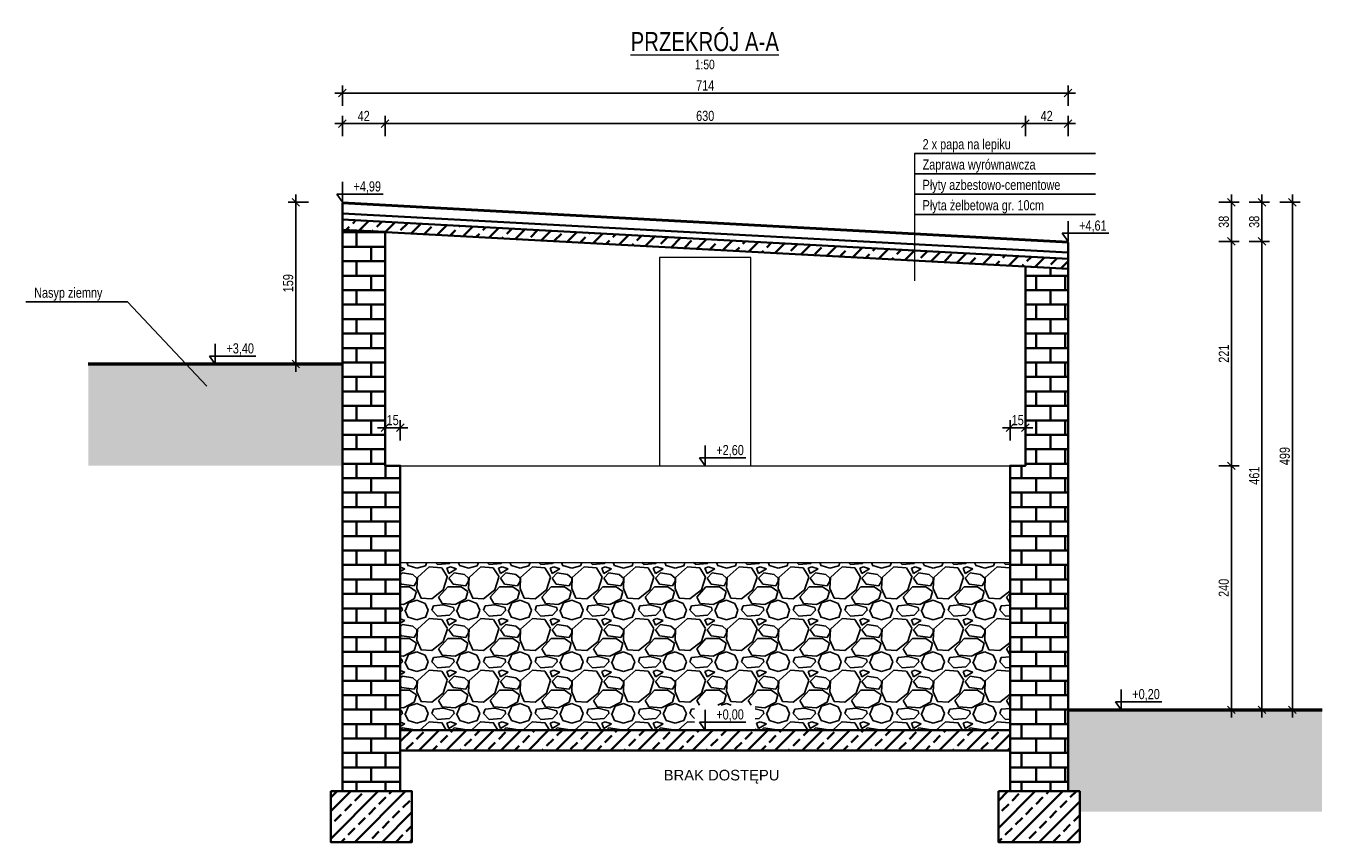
# Model space of a CAD drawing. Header units: centimetres. Extents: x 502252 to 521735, y 143877 to 163494.
# Tile 1 of 10: x 505381 to 506657, y 152436 to 153238. Entities that reach past the tile are written whole.
import ezdxf
from ezdxf.enums import TextEntityAlignment as Align

# ---------------------------------------------------------------- set-up
doc = ezdxf.new("R2010")
doc.units = ezdxf.units.CM
doc.header["$LTSCALE"] = 100
for name, color, linetype, lineweight in [('0.50', 3, 'Continuous', 50), ('00RamTab-T', 2, 'Continuous', 35), ('1_Widoki', 1, 'Continuous', 18), ('1_Ściany przekrój', 2, 'Continuous', 35), ('2_Stolarka', 6, 'Continuous', 18), ('3_Opisy', 4, 'Continuous', 15), ('4_Wymiary', 1, 'Continuous', 13), ('9_Pomocnicze', 9, 'Continuous', 9)]:
    doc.layers.add(name, color=color, linetype=linetype, lineweight=lineweight)
doc.layers.add('07_Kreskowanie', color=9, linetype='Continuous')
doc.styles.add('CDMSTYLE', font='CDMSIMPL', dxfattribs={"width": 0.8, "bigfont": 'CDMBIGPL'})
doc.dimstyles.new('CDM-CM50CM', dxfattribs={"dimscale": 5, "dimtxt": 2, "dimasz": 1.5, "dimexe": 1.5, "dimexo": 0, "dimgap": 0.5, "dimtad": 1, "dimdec": 0, "dimrnd": 0.1, "dimzin": 9, "dimtxsty": 'CDMSTYLE', "dimblk": 'OBLIQUE', "dimcen": 2.5, "dimdle": 1.5, "dimclrd": 9, "dimclre": 9, "dimadec": 1, "dimazin": 2, "dimtfac": 1, "dimtdec": 0, "dimtix": 1, "dimtmove": 1, "dimatfit": 3, "dimldrblk": 'DOT', "dimfxlon": 1, "dimtvp": 1, "dimtolj": 1, "dimtzin": 0, "dimlwd": 25, "dimlwe": 25, "dimarcsym": 0})

# ---------------------------------------------------------------- blocks, each defined once
blk = doc.blocks.new('_OBLIQUE')
at = {"color": 0, "linetype": 'ByBlock'}
blk.add_line((-0.5, -0.5), (0.5, 0.5), dxfattribs=at)
blk = doc.blocks.new('*D6588')
at = {"layer": '4_Wymiary', "color": 9, "lineweight": 25}
for p, q in [((505734.8, 152830.6), (505734.8, 152850.6)), ((505749.8, 152830.6), (505749.8, 152850.6)), ((505727.3, 152843.1), (505757.3, 152843.1)), ((505734.8, 152843.1), (505727.3, 152843.1)), ((505749.8, 152843.1), (505757.3, 152843.1))]:
    blk.add_line(p, q, dxfattribs=at)
at = {"layer": 'Defpoints', "color": 0}
for p in [(505749.8, 152843.1), (505734.8, 152825), (505749.8, 152805.7)]:
    blk.add_point(p, dxfattribs=at)
at = {"layer": '4_Wymiary', "color": 9, "linetype": 'ByBlock', "lineweight": 25, "xscale": 7.5, "yscale": 7.5, "zscale": 7.5}
blk.add_blockref('_OBLIQUE', (505734.8, 152843.1), dxfattribs=at)
at = {"layer": '4_Wymiary', "color": 9, "linetype": 'ByBlock', "lineweight": 25, "xscale": 7.5, "yscale": 7.5, "zscale": 7.5, "rotation": 180}
blk.add_blockref('_OBLIQUE', (505749.8, 152843.1), dxfattribs=at)
at = {"layer": '4_Wymiary', "color": 0, "insert": (505742.3, 152850.6), "char_height": 10, "attachment_point": 5, "style": 'CDMSTYLE'}
blk.add_mtext('\\A1;15', dxfattribs=at)
blk = doc.blocks.new('_DOT')
at = {"color": 0, "linetype": 'ByBlock'}
blk.add_line((-0.5, 0), (-1, 0), dxfattribs=at)
at = {"color": 0, "linetype": 'ByBlock', "const_width": 0.5}
blk.add_lwpolyline([(-0.25, 0, 1), (0.25, 0, 1)], format="xyb", close=True, dxfattribs=at)
blk = doc.blocks.new('*D6589')
at = {"layer": '4_Wymiary', "color": 9, "lineweight": 25}
for p, q in [((506349.8, 152830.6), (506349.8, 152850.6)), ((506364.8, 152830.6), (506364.8, 152850.6)), ((506342.3, 152843.1), (506372.3, 152843.1)), ((506349.8, 152843.1), (506342.3, 152843.1)), ((506364.8, 152843.1), (506372.3, 152843.1))]:
    blk.add_line(p, q, dxfattribs=at)
at = {"layer": 'Defpoints', "color": 0}
for p in [(506364.8, 152843.1), (506349.8, 152805.7), (506364.8, 152805.7)]:
    blk.add_point(p, dxfattribs=at)
at = {"layer": '4_Wymiary', "color": 9, "linetype": 'ByBlock', "lineweight": 25, "xscale": 7.5, "yscale": 7.5, "zscale": 7.5}
blk.add_blockref('_OBLIQUE', (506349.8, 152843.1), dxfattribs=at)
at = {"layer": '4_Wymiary', "color": 9, "linetype": 'ByBlock', "lineweight": 25, "xscale": 7.5, "yscale": 7.5, "zscale": 7.5, "rotation": 180}
blk.add_blockref('_OBLIQUE', (506364.8, 152843.1), dxfattribs=at)
at = {"layer": '4_Wymiary', "color": 0, "insert": (506357.3, 152850.6), "char_height": 10, "attachment_point": 5, "style": 'CDMSTYLE'}
blk.add_mtext('\\A1;15', dxfattribs=at)
blk = doc.blocks.new('*D6590')
at = {"layer": '4_Wymiary', "color": 9, "lineweight": 25}
for p, q in [((505692.8, 153129.8), (505692.8, 153149.8)), ((505734.8, 153129.8), (505734.8, 153149.8)), ((505685.3, 153142.3), (505742.3, 153142.3))]:
    blk.add_line(p, q, dxfattribs=at)
at = {"layer": 'Defpoints', "color": 0}
for p in [(505734.8, 153142.3), (505692.8, 152937.9), (505734.8, 152937.9)]:
    blk.add_point(p, dxfattribs=at)
at = {"layer": '4_Wymiary', "color": 9, "linetype": 'ByBlock', "lineweight": 25, "xscale": 7.5, "yscale": 7.5, "zscale": 7.5, "rotation": 180}
blk.add_blockref('_OBLIQUE', (505692.8, 153142.3), dxfattribs=at)
at = {"layer": '4_Wymiary', "color": 9, "linetype": 'ByBlock', "lineweight": 25, "xscale": 7.5, "yscale": 7.5, "zscale": 7.5}
blk.add_blockref('_OBLIQUE', (505734.8, 153142.3), dxfattribs=at)
at = {"layer": '4_Wymiary', "color": 0, "insert": (505713.8, 153149.8), "char_height": 10, "attachment_point": 5, "style": 'CDMSTYLE'}
blk.add_mtext('\\A1;42', dxfattribs=at)
blk = doc.blocks.new('*D6591')
at = {"layer": '4_Wymiary', "color": 9, "lineweight": 25}
for p, q in [((505734.8, 153129.8), (505734.8, 153149.8)), ((506364.8, 153129.8), (506364.8, 153149.8)), ((505727.3, 153142.3), (506372.3, 153142.3))]:
    blk.add_line(p, q, dxfattribs=at)
at = {"layer": 'Defpoints', "color": 0}
for p in [(506364.8, 153142.3), (505734.8, 152937.9), (506364.8, 152937.9)]:
    blk.add_point(p, dxfattribs=at)
at = {"layer": '4_Wymiary', "color": 9, "linetype": 'ByBlock', "lineweight": 25, "xscale": 7.5, "yscale": 7.5, "zscale": 7.5, "rotation": 180}
blk.add_blockref('_OBLIQUE', (505734.8, 153142.3), dxfattribs=at)
at = {"layer": '4_Wymiary', "color": 9, "linetype": 'ByBlock', "lineweight": 25, "xscale": 7.5, "yscale": 7.5, "zscale": 7.5}
blk.add_blockref('_OBLIQUE', (506364.8, 153142.3), dxfattribs=at)
at = {"layer": '4_Wymiary', "color": 0, "insert": (506049.8, 153149.8), "char_height": 10, "attachment_point": 5, "style": 'CDMSTYLE'}
blk.add_mtext('\\A1;630', dxfattribs=at)
blk = doc.blocks.new('*D6592')
at = {"layer": '4_Wymiary', "color": 9, "lineweight": 25}
for p, q in [((506364.8, 153129.8), (506364.8, 153149.8)), ((506406.8, 153129.8), (506406.8, 153149.8)), ((506357.3, 153142.3), (506414.3, 153142.3))]:
    blk.add_line(p, q, dxfattribs=at)
at = {"layer": 'Defpoints', "color": 0}
for p in [(506406.8, 153142.3), (506364.8, 152936.3), (506406.8, 152936.3)]:
    blk.add_point(p, dxfattribs=at)
at = {"layer": '4_Wymiary', "color": 9, "linetype": 'ByBlock', "lineweight": 25, "xscale": 7.5, "yscale": 7.5, "zscale": 7.5, "rotation": 180}
blk.add_blockref('_OBLIQUE', (506364.8, 153142.3), dxfattribs=at)
at = {"layer": '4_Wymiary', "color": 9, "linetype": 'ByBlock', "lineweight": 25, "xscale": 7.5, "yscale": 7.5, "zscale": 7.5}
blk.add_blockref('_OBLIQUE', (506406.8, 153142.3), dxfattribs=at)
at = {"layer": '4_Wymiary', "color": 0, "insert": (506385.8, 153149.8), "char_height": 10, "attachment_point": 5, "style": 'CDMSTYLE'}
blk.add_mtext('\\A1;42', dxfattribs=at)
blk = doc.blocks.new('*D6593')
at = {"layer": '4_Wymiary', "color": 9, "lineweight": 25}
for p, q in [((506414.3, 153172.3), (505685.3, 153172.3)), ((505692.8, 153159.8), (505692.8, 153179.8)), ((506406.8, 153159.8), (506406.8, 153179.8))]:
    blk.add_line(p, q, dxfattribs=at)
at = {"layer": 'Defpoints', "color": 0}
for p in [(505692.8, 153172.3), (505692.8, 152936.3), (506406.8, 152936.3)]:
    blk.add_point(p, dxfattribs=at)
at = {"layer": '4_Wymiary', "color": 9, "linetype": 'ByBlock', "lineweight": 25, "xscale": 7.5, "yscale": 7.5, "zscale": 7.5, "rotation": 180}
blk.add_blockref('_OBLIQUE', (505692.8, 153172.3), dxfattribs=at)
at = {"layer": '4_Wymiary', "color": 9, "linetype": 'ByBlock', "lineweight": 25, "xscale": 7.5, "yscale": 7.5, "zscale": 7.5}
blk.add_blockref('_OBLIQUE', (506406.8, 153172.3), dxfattribs=at)
at = {"layer": '4_Wymiary', "color": 0, "insert": (506049.8, 153179.8), "char_height": 10, "attachment_point": 5, "style": 'CDMSTYLE'}
blk.add_mtext('\\A1;714', dxfattribs=at)
blk = doc.blocks.new('*D6594')
at = {"layer": '4_Wymiary', "color": 9, "lineweight": 25}
for p, q in [((506597.6, 152558.2), (506597.6, 153033.9)), ((506585.1, 153026.4), (506605.1, 153026.4)), ((506585.1, 152565.7), (506605.1, 152565.7))]:
    blk.add_line(p, q, dxfattribs=at)
at = {"layer": 'Defpoints', "color": 0}
for p in [(506406.8, 153026.4), (506597.6, 153026.4), (506406.8, 152565.7)]:
    blk.add_point(p, dxfattribs=at)
at = {"layer": '4_Wymiary', "color": 9, "linetype": 'ByBlock', "lineweight": 25, "xscale": 7.5, "yscale": 7.5, "zscale": 7.5}
for p, rotation in [((506597.6, 153026.4), 90), ((506597.6, 152565.7), 270)]:
    blk.add_blockref('_OBLIQUE', p, dxfattribs=dict(at, rotation=rotation))
at = {"layer": '4_Wymiary', "color": 0, "insert": (506590.1, 152796), "char_height": 10, "attachment_point": 5, "rotation": 90, "style": 'CDMSTYLE'}
blk.add_mtext('\\A1;461', dxfattribs=at)
blk = doc.blocks.new('*D6595')
at = {"layer": '4_Wymiary', "color": 9, "lineweight": 25}
for p, q in [((506597.6, 153018.9), (506597.6, 153072.4)), ((506585.1, 153064.9), (506605.1, 153064.9)), ((506585.1, 153026.4), (506605.1, 153026.4))]:
    blk.add_line(p, q, dxfattribs=at)
at = {"layer": 'Defpoints', "color": 0}
for p in [(505692.8, 153064.9), (506597.6, 153064.9), (506406.8, 153026.4)]:
    blk.add_point(p, dxfattribs=at)
at = {"layer": '4_Wymiary', "color": 9, "linetype": 'ByBlock', "lineweight": 25, "xscale": 7.5, "yscale": 7.5, "zscale": 7.5}
for p, rotation in [((506597.6, 153064.9), 90), ((506597.6, 153026.4), 270)]:
    blk.add_blockref('_OBLIQUE', p, dxfattribs=dict(at, rotation=rotation))
at = {"layer": '4_Wymiary', "color": 0, "insert": (506590.1, 153045.7), "char_height": 10, "attachment_point": 5, "rotation": 90, "style": 'CDMSTYLE'}
blk.add_mtext('\\A1;\\A1;38', dxfattribs=at)
blk = doc.blocks.new('*D6596')
at = {"layer": '4_Wymiary', "color": 9, "lineweight": 25}
for p, q in [((506627.6, 153072.4), (506627.6, 152558.2)), ((506615.1, 153064.9), (506635.1, 153064.9)), ((506615.1, 152565.7), (506635.1, 152565.7))]:
    blk.add_line(p, q, dxfattribs=at)
at = {"layer": 'Defpoints', "color": 0}
for p in [(505692.8, 153064.9), (506406.8, 152565.7), (506627.6, 152565.7)]:
    blk.add_point(p, dxfattribs=at)
at = {"layer": '4_Wymiary', "color": 9, "linetype": 'ByBlock', "lineweight": 25, "xscale": 7.5, "yscale": 7.5, "zscale": 7.5}
for p, rotation in [((506627.6, 153064.9), 90), ((506627.6, 152565.7), 270)]:
    blk.add_blockref('_OBLIQUE', p, dxfattribs=dict(at, rotation=rotation))
at = {"layer": '4_Wymiary', "color": 0, "insert": (506620.1, 152815.3), "char_height": 10, "attachment_point": 5, "rotation": 90, "style": 'CDMSTYLE'}
blk.add_mtext('\\A1;499', dxfattribs=at)
blk = doc.blocks.new('*D6597')
at = {"layer": '4_Wymiary', "color": 9, "lineweight": 25}
for p, q in [((505647, 153072.4), (505647, 152898.2)), ((505659.5, 153064.9), (505639.5, 153064.9)), ((505659.5, 152905.7), (505639.5, 152905.7))]:
    blk.add_line(p, q, dxfattribs=at)
at = {"layer": 'Defpoints', "color": 0}
for p in [(505692.8, 153064.9), (505647, 152905.7), (505692.8, 152905.7)]:
    blk.add_point(p, dxfattribs=at)
at = {"layer": '4_Wymiary', "color": 9, "linetype": 'ByBlock', "lineweight": 25, "xscale": 7.5, "yscale": 7.5, "zscale": 7.5}
for p, rotation in [((505647, 153064.9), 90), ((505647, 152905.7), 270)]:
    blk.add_blockref('_OBLIQUE', p, dxfattribs=dict(at, rotation=rotation))
at = {"layer": '4_Wymiary', "color": 0, "insert": (505639.5, 152985.3), "char_height": 10, "attachment_point": 5, "rotation": 90, "style": 'CDMSTYLE'}
blk.add_mtext('\\A1;159', dxfattribs=at)
blk = doc.blocks.new('*D6598')
at = {"layer": '4_Wymiary', "color": 9, "lineweight": 25}
for p, q in [((506567.6, 152558.2), (506567.6, 152813.2)), ((506555.1, 152805.7), (506575.1, 152805.7)), ((506555.1, 152565.7), (506575.1, 152565.7))]:
    blk.add_line(p, q, dxfattribs=at)
at = {"layer": 'Defpoints', "color": 0}
for p in [(506364.8, 152805.7), (506567.6, 152805.7), (506406.8, 152565.7)]:
    blk.add_point(p, dxfattribs=at)
at = {"layer": '4_Wymiary', "color": 9, "linetype": 'ByBlock', "lineweight": 25, "xscale": 7.5, "yscale": 7.5, "zscale": 7.5}
for p, rotation in [((506567.6, 152805.7), 90), ((506567.6, 152565.7), 270)]:
    blk.add_blockref('_OBLIQUE', p, dxfattribs=dict(at, rotation=rotation))
at = {"layer": '4_Wymiary', "color": 0, "insert": (506560.1, 152685.7), "char_height": 10, "attachment_point": 5, "rotation": 90, "style": 'CDMSTYLE'}
blk.add_mtext('\\A1;240', dxfattribs=at)
blk = doc.blocks.new('*D6599')
at = {"layer": '4_Wymiary', "color": 9, "lineweight": 25}
for p, q in [((506567.6, 152798.2), (506567.6, 153033.9)), ((506555.1, 153026.4), (506575.1, 153026.4)), ((506555.1, 152805.7), (506575.1, 152805.7))]:
    blk.add_line(p, q, dxfattribs=at)
at = {"layer": 'Defpoints', "color": 0}
for p in [(506406.8, 153026.4), (506567.6, 153026.4), (506364.8, 152805.7)]:
    blk.add_point(p, dxfattribs=at)
at = {"layer": '4_Wymiary', "color": 9, "linetype": 'ByBlock', "lineweight": 25, "xscale": 7.5, "yscale": 7.5, "zscale": 7.5}
for p, rotation in [((506567.6, 153026.4), 90), ((506567.6, 152805.7), 270)]:
    blk.add_blockref('_OBLIQUE', p, dxfattribs=dict(at, rotation=rotation))
at = {"layer": '4_Wymiary', "color": 0, "insert": (506560.1, 152916), "char_height": 10, "attachment_point": 5, "rotation": 90, "style": 'CDMSTYLE'}
blk.add_mtext('\\A1;221', dxfattribs=at)
blk = doc.blocks.new('*D6600')
at = {"layer": '4_Wymiary', "color": 9, "lineweight": 25}
for p, q in [((506567.6, 153018.9), (506567.6, 153072.4)), ((506555.1, 153064.9), (506575.1, 153064.9)), ((506555.1, 153026.4), (506575.1, 153026.4))]:
    blk.add_line(p, q, dxfattribs=at)
at = {"layer": 'Defpoints', "color": 0}
for p in [(505692.8, 153064.9), (506567.6, 153064.9), (506406.8, 153026.4)]:
    blk.add_point(p, dxfattribs=at)
at = {"layer": '4_Wymiary', "color": 9, "linetype": 'ByBlock', "lineweight": 25, "xscale": 7.5, "yscale": 7.5, "zscale": 7.5}
for p, rotation in [((506567.6, 153064.9), 90), ((506567.6, 153026.4), 270)]:
    blk.add_blockref('_OBLIQUE', p, dxfattribs=dict(at, rotation=rotation))
at = {"layer": '4_Wymiary', "color": 0, "insert": (506560.1, 153045.7), "char_height": 10, "attachment_point": 5, "rotation": 90, "style": 'CDMSTYLE'}
blk.add_mtext('\\A1;\\A1;38', dxfattribs=at)

msp = doc.modelspace()

# ---------------------------------------------------------------- hatches: boundary and pattern name
at = {"layer": '07_Kreskowanie', "transparency": 33554687}
h = msp.add_hatch(dxfattribs=at)
h.set_pattern_fill('GRAVEL', color=9, scale=2)
h.set_pattern_definition([(228.0127875, (-11697.2552, -4359.3267), (-406.400000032, -457.199999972), [6.834429, -676.609673]), (184.969741, (-11701.8272, -4364.4067), (609.599999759, 50.800002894), [11.7280944, -1161.080978]), (132.5104471, (-11713.5112, -4365.4227), (508.000000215, -558.799999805), [8.2696304, -818.694456]), (267.273689, (-11733.3232, -4378.1227), (50.800000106, 1015.999999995), [10.6800904, -1057.3287485]), (292.8336542, (-11733.8312, -4388.7907), (-254.000000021, 609.599999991), [10.472674, -1036.796155]), (357.273689, (-11729.7672, -4398.4427), (-1015.999999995, 50.800000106), [10.6800904, -1057.3287485]), (37.69424047, (-11719.0992, -4398.9507), (-660.399999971, -508.000000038), [14.123873, -1398.2623063]), (72.25532837, (-11707.9232, -4390.3147), (355.6000000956, 1117.5999999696), [13.3343904, -1320.105132]), (121.4295656, (-11703.8592, -4377.6147), (-406.400000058, 660.399999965), [10.71626, -1060.910914]), (175.2363583, (-11709.447, -4368.4707), (558.799999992, -50.800000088), [12.2342656, -599.478739]), (222.3974378, (-11721.6392, -4367.4547), (-609.5999999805, -558.8000000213), [15.8215584, -1566.3354502]), (138.8140748, (-11683.031, -4378.6307), (-355.59999998, 304.800000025), [5.400091, -534.6113165]), (171.4692344, (-11687.0952, -4375.0747), (660.400000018, -101.599999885), [10.2736396, -1017.09278]), (225, (-11697.255, -4373.55), (-7e-15, -50.8), [7.184187, -64.657862]), (203.1985905, (-11700.811, -4367.455), (254.00000001, 101.59999998), [3.8688264, -383.0124474]), (291.8014095, (-11704.367, -4368.979), (-50.80000001, 152.4), [5.4713124, -268.09506]), (30.9637565, (-11702.335, -4374.059), (152.4, 101.6), [8.886393, -287.325963]), (161.5650512, (-11694.715, -4369.487), (101.6, -50.8), [6.425743, -154.2179623]), (16.38954033, (-11733.8312, -4368.9787), (508, 152.4), [9.00176, -891.1765335]), (70.34617594, (-11725.1952, -4366.4387), (-203.200000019, -558.799999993), [7.551979, -747.6443136]), (293.1985905, (-11694.715, -4359.327), (-101.59999998, 254.00000001), [7.737602, -379.143672]), (343.6104597, (-11691.6672, -4366.4387), (-508.00000001, 152.399999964), [9.00176, -891.1765335]), (339.4439548, (-11733.831, -4400.4747), (-254, 101.6), [8.680704, -425.3546863]), (294.7751406, (-11725.7032, -4403.5227), (-254.000000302, 558.799999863), [7.2734424, -720.0718676]), (66.8014095, (-11694.207, -4410.127), (101.59999998, 254.00000001), [7.737602, -379.143672]), (17.35402464, (-11691.1592, -4403.0147), (-660.399999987, -203.200000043), [8.515655, -843.0475196]), (69.4439548, (-11719.099, -4410.1267), (-101.6, -254), [4.340352, -429.6950383]), (101.3099325, (-11697.255, -4410.127), (-50.8, 203.2), [2.590292, -256.4398993]), (165.9637565, (-11697.763, -4407.587), (152.4, -50.8), [10.472674, -198.981092]), (186.00900596, (-11707.9232, -4405.0467), (507.999999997, 50.800000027), [9.70534, -960.8272973]), (303.6900675, (-11702.335, -4378.63), (-50.8, 101.6), [7.3264776, -175.835527]), (353.1572266, (-11698.2712, -4384.7267), (863.600000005, -101.599999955), [12.791135, -1266.3201813]), (60.9453959, (-11685.571, -4386.2507), (-203.200000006, -355.599999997), [5.230165, -517.7878464]), (90, (-11683.03, -4381.68), (-50.8, 50.8), [3.048, -47.752]), (120.25643716, (-11708.9392, -4403.5227), (203.199999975, -355.600000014), [7.057339, -698.6788155]), (48.0127875, (-11712.4952, -4397.4267), (406.400000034, 457.19999997), [13.6688576, -669.775244]), (0, (-11703.35, -4387.267), (50.8, 50.8), [13.208, -37.592]), (325.3048465, (-11690.1432, -4387.2667), (508.000000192, -355.599999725), [8.032191, -795.1863345]), (254.0546041, (-11683.539, -4391.839), (-50.8, -203.2), [7.3965816, -362.433001]), (207.64597536, (-11685.5712, -4398.9507), (-965.2000000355, -507.999999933), [12.042902, -1192.2492885]), (175.42607874, (-11696.2392, -4404.5387), (-660.4, 50.8), [12.740589, -1261.316929])])
h.paths.add_polyline_path([(506039.4, 152570.2), (506039.4, 152545.7), (505749.8, 152545.7), (505749.8, 152710.7), (506349.8, 152710.7), (506349.8, 152545.7), (506099.1, 152545.7), (506099.1, 152570.2)])
at = {"layer": '1_Ściany przekrój', "transparency": 33554687}
h = msp.add_hatch(dxfattribs=at)
h.set_pattern_fill('ANSI33', color=9, scale=3)
h.set_pattern_definition([(45, (10585.523, 4802.48), (-13.4703842, 13.4703842), []), (45, (10598.993, 4802.48), (-13.4703842, 13.4703842), [9.525, -4.7625])])
h.paths.add_polyline_path([(506255.7, 153007.6), (506406.8, 152999.4), (506406.8, 153009.4), (506255.7, 153017.6)])
h.paths.add_polyline_path([(505692.8, 153047.9), (505692.8, 153037.9), (506255.7, 153007.6), (506255.7, 153017.6)])
h = msp.add_hatch(dxfattribs=at)
h.set_pattern_fill('AR-B816', color=9, scale=0.07)
h.set_pattern_definition([(0, (-11733.831, -4410.127), (0, 14.224), []), (90, (-11733.831, -4410.127), (-14.224, 14.224), [14.224, -14.224])])
h.paths.add_polyline_path([(505749.8, 152545.7), (505749.8, 152710.7), (505749.8, 152805.7), (505734.8, 152805.7), (505734.8, 153035.7), (505692.8, 153037.9), (505692.8, 152905.7), (505692.8, 152805.7), (505692.8, 152485.7), (505749.8, 152485.7), (505749.8, 152525.7)])
h.paths.add_polyline_path([(506349.8, 152485.7), (506406.8, 152485.7), (506406.8, 152565.7), (506406.8, 152999.4), (506364.8, 153001.7), (506364.8, 152805.7), (506349.8, 152805.7), (506349.8, 152710.7), (506349.8, 152545.7), (506349.8, 152525.7)])
h = msp.add_hatch(dxfattribs=at)
h.set_pattern_fill('ANSI33', color=9, scale=3)
h.set_pattern_definition([(45, (-1148.308, 392.354), (-13.4703842, 13.4703842), []), (45, (-1134.838, 392.354), (-13.4703842, 13.4703842), [9.525, -4.7625])])
h.paths.add_polyline_path([(506349.8, 152545.7), (505749.8, 152545.7), (505749.8, 152525.7), (506349.8, 152525.7)])
h.paths.add_polyline_path([(506418.3, 152485.7), (506406.8, 152485.7), (506349.8, 152485.7), (506338.3, 152485.7), (506338.3, 152435.7), (506418.3, 152435.7), (506418.3, 152465.7)])
h.paths.add_polyline_path([(505681.3, 152485.7), (505681.3, 152435.7), (505761.3, 152435.7), (505761.3, 152485.7), (505749.8, 152485.7), (505692.8, 152485.7)])
at = {"layer": '4_Wymiary', "transparency": 33554687}
h = msp.add_hatch(dxfattribs=at)
h.set_pattern_fill('EARTH', color=9, scale=3, angle=135)
h.set_pattern_definition([(135, (-1148.308, 392.354), (-26.94076836, 5e-15), [19.05, -19.05]), (135, (-1153.36, 387.302), (-26.94076836, 5e-15), [19.05, -19.05]), (135, (-1158.411, 382.251), (-26.94076836, 5e-15), [19.05, -19.05]), (225, (-1161.779, 382.251), (-5e-15, -26.94076836), [19.05, -19.05]), (225, (-1166.83, 387.302), (-5e-15, -26.94076836), [19.05, -19.05]), (225, (-1171.882, 392.354), (-5e-15, -26.94076836), [19.05, -19.05])])
h.paths.add_polyline_path([(506418.3, 152465.7), (506656.8, 152465.7), (506656.8, 152565.7), (506531.8, 152565.7), (506406.8, 152565.7), (506406.8, 152485.7), (506418.3, 152485.7)])
h.paths.add_polyline_path([(505442.8, 152905.7), (505442.8, 152805.7), (505692.8, 152805.7), (505692.8, 152905.7), (505539.2, 152905.7)])

# ---------------------------------------------------------------- linework, layer by layer
at = {"layer": '0.50'}
for p, q in [((505692.8, 152905.7), (505442.8, 152905.7)), ((506406.8, 152565.7), (506656.8, 152565.7))]:
    msp.add_line(p, q, dxfattribs=at)
at = {"layer": '1_Widoki'}
for p, q in [((505749.8, 152805.7), (506349.8, 152805.7)), ((505749.8, 152710.7), (506349.8, 152710.7))]:
    msp.add_line(p, q, dxfattribs=at)
at = {"layer": '1_Ściany przekrój'}
for p, q in [((505692.8, 153063.9), (506406.8, 153025.4)), ((505692.8, 153037.9), (505692.8, 153063.9)), ((505692.8, 153053.9), (506406.8, 153015.4)), ((505692.8, 153047.9), (506406.8, 153009.4)), ((505692.8, 153037.9), (506406.8, 152999.4)), ((506406.8, 152999.4), (506406.8, 153025.4))]:
    msp.add_line(p, q, dxfattribs=at)
for points in [[(505692.8, 152485.7), (505692.8, 153037.9), (505734.8, 153035.7), (505734.8, 152805.7), (505749.8, 152805.7), (505749.8, 152485.7)], [(506406.8, 152485.7), (506406.8, 152999.4), (506364.8, 153001.7), (506364.8, 152805.7), (506349.8, 152805.7), (506349.8, 152485.7)], [(506349.8, 152545.7), (505749.8, 152545.7)], [(506349.8, 152525.7), (505749.8, 152525.7)]]:
    msp.add_lwpolyline(points, dxfattribs=at)
for points in [[(505681.3, 152485.7), (505761.3, 152485.7), (505761.3, 152435.7), (505681.3, 152435.7)], [(506338.3, 152485.7), (506418.3, 152485.7), (506418.3, 152435.7), (506338.3, 152435.7)]]:
    msp.add_lwpolyline(points, close=True, dxfattribs=at)
at = {"layer": '2_Stolarka'}
msp.add_lwpolyline([(506094.8, 152805.7), (506094.8, 153010.7), (506004.8, 153010.7), (506004.8, 152805.7)], dxfattribs=at)
at = {"layer": '3_Opisy'}
for p, q in [((506255.7, 153113), (506255.7, 152987.5)), ((505481.4, 152967), (505559.6, 152884))]:
    msp.add_line(p, q, dxfattribs=at)
at = {"layer": '3_Opisy', "lineweight": 25}
for p, q in [((505687.2, 153072.9), (505692.8, 153064.9)), ((506401.2, 153034.4), (506406.8, 153026.4)), ((505562.2, 152913.7), (505567.8, 152905.7)), ((506044.2, 152813.7), (506049.8, 152805.7)), ((506453.5, 152573.7), (506459.1, 152565.7)), ((506044.2, 152553.7), (506049.8, 152545.7))]:
    msp.add_line(p, q, dxfattribs=at)
for points in [[(506433.9, 153113), (506255.7, 153113)], [(506433.9, 153093), (506255.7, 153093)], [(505692.8, 153064.9), (505692.8, 153084.9)], [(505732.8, 153072.9), (505687.2, 153072.9)], [(506433.9, 153073), (506255.7, 153073)], [(506433.9, 153053), (506255.7, 153053)], [(506406.8, 153026.4), (506406.8, 153046.4)], [(506446.8, 153034.4), (506401.2, 153034.4)], [(505481.4, 152967), (505381.4, 152967)], [(505567.8, 152905.7), (505567.8, 152925.7)], [(505607.8, 152913.7), (505562.2, 152913.7)], [(506049.8, 152805.7), (506049.8, 152825.7)], [(506089.8, 152813.7), (506044.2, 152813.7)], [(506459.1, 152565.7), (506459.1, 152585.7)], [(506499.1, 152573.7), (506453.5, 152573.7)], [(506049.8, 152545.7), (506049.8, 152565.7)], [(506089.8, 152553.7), (506044.2, 152553.7)]]:
    msp.add_lwpolyline(points, dxfattribs=at)
at = {"layer": '9_Pomocnicze'}
for p, q in [((506406.8, 153026.4), (505692.8, 153064.9)), ((505692.8, 153063.9), (505692.8, 153064.9)), ((506406.8, 153025.4), (506406.8, 153026.4))]:
    msp.add_line(p, q, dxfattribs=at)

# ---------------------------------------------------------------- texts
at = {"layer": '00RamTab-T', "color": 4, "linetype": 'Continuous', "lineweight": 0, "style": 'CDMSTYLE', "width": 0.8}
msp.add_text('%%UPRZEKRÓJ A-A', height=18.75, dxfattribs=at).set_placement((506049.4, 153222.9), align=Align.MIDDLE_CENTER)
at = {"layer": '00RamTab-T', "color": 2, "linetype": 'Continuous', "lineweight": 0, "style": 'CDMSTYLE', "width": 0.8}
msp.add_text('1:50', height=9.38, dxfattribs=at).set_placement((506049.4, 153200.4), align=Align.MIDDLE_CENTER)
at = {"layer": '3_Opisy', "lineweight": 25, "char_height": 10, "style": 'CDMSTYLE'}
for s, width, gutter_width, insert, attachment_point in [('\\A1;2 x papa na lepiku', 454.402, 525, (506263.7, 153127), 1), ('\\A1;Zaprawa wyrównawcza', 454.402, 525, (506263.7, 153107), 1), ('+4,99 ', 40.528, 12.5, (505730.8, 153085.5), 3), ('\\A1;Płyty azbestowo-cementowe', 454.402, 525, (506263.7, 153087), 1), ('\\A1;Płyta żelbetowa gr. 10cm ', 454.402, 525, (506263.7, 153067), 1), ('+4,61 ', 40.528, 12.5, (506444.8, 153047), 3), ('\\A1;Nasyp ziemny', 454.402, 525, (505389.5, 152981), 1), ('+3,40 ', 40.528, 12.5, (505605.8, 152926.2), 3), ('+2,60 ', 40.528, 12.5, (506087.8, 152826.2), 3), ('+0,20 ', 40.528, 12.5, (506497.1, 152586.2), 3), ('+0,00 ', 40.528, 12.5, (506087.8, 152566.2), 3)]:
    msp.add_mtext_dynamic_manual_height_columns(s, width=width, gutter_width=gutter_width, heights=[0], dxfattribs=dict(at, insert=insert, attachment_point=attachment_point))
at = {"layer": '3_Opisy', "lineweight": 25, "insert": (506123.1, 152506.7), "char_height": 10.4, "attachment_point": 3}
msp.add_mtext_dynamic_manual_height_columns('\\pxql;{\\fArial|b0|i0|c238|p34;BRAK DOSTĘPU}', width=114.08, gutter_width=700, heights=[0], dxfattribs=at)

# ---------------------------------------------------------------- dimensions: what is measured, and where the dimension line sits
at = {"layer": '4_Wymiary'}
for base, p1, p2, picture, middle in [((505692.8, 153172.3), (506406.8, 152936.3), (505692.8, 152936.3), '*D6593', (506049.8, 153179.8)), ((505734.8, 153142.3), (505692.8, 152937.9), (505734.8, 152937.9), '*D6590', (505713.8, 153149.8)), ((506364.8, 153142.3), (505734.8, 152937.9), (506364.8, 152937.9), '*D6591', (506049.8, 153149.8)), ((506406.8, 153142.3), (506364.8, 152936.3), (506406.8, 152936.3), '*D6592', (506385.8, 153149.8)), ((505749.8, 152843.1), (505734.8, 152825), (505749.8, 152805.7), '*D6588', (505742.3, 152850.6)), ((506364.8, 152843.1), (506349.8, 152805.7), (506364.8, 152805.7), '*D6589', (506357.3, 152850.6))]:
    dim = msp.add_linear_dim(base=base, p1=p1, p2=p2, dimstyle='CDM-CM50CM', dxfattribs=at)
    dim.commit()
    dim.dimension.update_dxf_attribs({"geometry": picture, "text_midpoint": middle})
for base, p1, p2, picture, middle in [((505647, 152905.7), (505692.8, 153064.9), (505692.8, 152905.7), '*D6597', (505639.5, 152985.3)), ((506627.6, 152565.7), (505692.8, 153064.9), (506406.8, 152565.7), '*D6596', (506620.1, 152815.3)), ((506567.6, 153026.4), (506364.8, 152805.7), (506406.8, 153026.4), '*D6599', (506560.1, 152916)), ((506597.6, 153026.4), (506406.8, 152565.7), (506406.8, 153026.4), '*D6594', (506590.1, 152796)), ((506567.6, 152805.7), (506406.8, 152565.7), (506364.8, 152805.7), '*D6598', (506560.1, 152685.7))]:
    dim = msp.add_linear_dim(base=base, p1=p1, p2=p2, angle=90, dimstyle='CDM-CM50CM', dxfattribs=at)
    dim.commit()
    dim.dimension.update_dxf_attribs({"geometry": picture, "text_midpoint": middle})
for base, picture, middle in [((506597.6, 153064.9), '*D6595', (506590.1, 153045.7)), ((506567.6, 153064.9), '*D6600', (506560.1, 153045.7))]:
    dim = msp.add_linear_dim(base=base, p1=(506406.8, 153026.4), p2=(505692.8, 153064.9), angle=90, text='\\A1;38', dimstyle='CDM-CM50CM', override={"dimtxsty": 'CDMSTYLE'}, dxfattribs=at)
    dim.commit()
    dim.dimension.update_dxf_attribs({"geometry": picture, "text_midpoint": middle})

doc.saveas('drawing.dxf')
